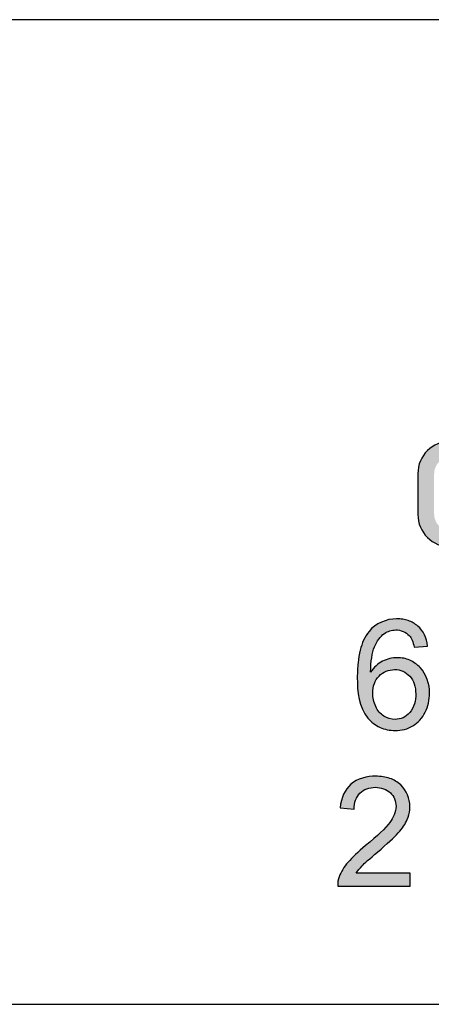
# Model space of a CAD drawing. Header units: inches. Extents: x 3728 to 5725, y -2497 to -825.
# Tile 15 of 256: x 5601.27 to 5605.11, y -2399 to -2389.8. Entities that reach past the tile are written whole.
import ezdxf

# ---------------------------------------------------------------- set-up
doc = ezdxf.new("R2010")
doc.units = ezdxf.units.IN
doc.header["$MEASUREMENT"] = 0
doc.layers.get('0').update_dxf_attribs({"lineweight": 30})
doc.layers.add('PLOT', color=1, linetype='Continuous')

msp = doc.modelspace()

# ---------------------------------------------------------------- hatches: boundary and pattern name
at = {"layer": 'PLOT'}
msp.add_hatch(color=256, dxfattribs=at).paths.add_polyline_path([(5605.4435, -2394.0411), (5605.4435, -2394.1171), (5605.5956, -2394.1171), (5605.5956, -2394.0411, 1), (5604.9872, -2394.0411), (5604.9872, -2394.4213, 1), (5605.5956, -2394.4213), (5605.5956, -2394.3453), (5605.4435, -2394.3453), (5605.4435, -2394.4213, -1), (5605.1393, -2394.4213), (5605.1393, -2394.0411, -1.000003)])
h = msp.add_hatch(color=256, dxfattribs=at)
edge = h.paths.add_edge_path()
edge.add_spline(control_points=[(5605.0968, -2396.0916), (5605.0968, -2396.0068), (5605.0671, -2395.9143), (5605.0085, -2395.8529)], knot_values=[0, 0, 0, 0, 1, 1, 1, 1], degree=3, periodic=0)
edge.add_spline(control_points=[(5605.0085, -2395.8529), (5604.981, -2395.8241), (5604.9315, -2395.7879), (5604.8549, -2395.7637), (5604.815, -2395.7617), (5604.7948, -2395.7606)], knot_values=[0, 0, 0, 0, 0.501005, 0.745578, 1, 1, 1, 1], degree=3, periodic=0)
edge.add_spline(control_points=[(5604.7948, -2395.7606), (5604.7477, -2395.7606), (5604.6995, -2395.7726), (5604.6575, -2395.7939)], knot_values=[0, 0, 0, 0, 1, 1, 1, 1], degree=3, periodic=0)
edge.add_spline(control_points=[(5604.6575, -2395.7939), (5604.6137, -2395.8162), (5604.5768, -2395.8505), (5604.5466, -2395.8965)], knot_values=[0, 0, 0, 0, 1, 1, 1, 1], degree=3, periodic=0)
edge.add_spline(control_points=[(5604.5466, -2395.8965), (5604.5476, -2395.7941), (5604.5595, -2395.7153), (5604.5821, -2395.6601)], knot_values=[0, 0, 0, 0, 1, 1, 1, 1], degree=3, periodic=0)
edge.add_spline(control_points=[(5604.5821, -2395.6601), (5604.6049, -2395.6049), (5604.6361, -2395.5628), (5604.6756, -2395.534)], knot_values=[0, 0, 0, 0, 1, 1, 1, 1], degree=3, periodic=0)
edge.add_spline(control_points=[(5604.6756, -2395.534), (5604.7052, -2395.5121), (5604.7444, -2395.5059), (5604.7808, -2395.5005)], knot_values=[0, 0, 0, 0, 1, 1, 1, 1], degree=3, periodic=0)
edge.add_spline(control_points=[(5604.7808, -2395.5005), (5604.8264, -2395.5005), (5604.8751, -2395.5212), (5604.9064, -2395.5542)], knot_values=[0, 0, 0, 0, 1, 1, 1, 1], degree=3, periodic=0)
edge.add_spline(control_points=[(5604.9064, -2395.5542), (5604.9269, -2395.5764), (5604.9426, -2395.6123), (5604.9538, -2395.6616)], knot_values=[0, 0, 0, 0, 1, 1, 1, 1], degree=3, periodic=0)
edge.add_line((5604.9538, -2395.6616), (5605.0785, -2395.6518))
edge.add_spline(control_points=[(5605.0785, -2395.6518), (5605.0683, -2395.5723), (5605.0376, -2395.51), (5604.9862, -2395.465)], knot_values=[0.000001, 0.000001, 0.000001, 0.000001, 1, 1, 1, 1], degree=3, periodic=0)
edge.add_spline(control_points=[(5604.9862, -2395.465), (5604.9607, -2395.4426), (5604.9143, -2395.4163), (5604.845, -2395.3994), (5604.8078, -2395.398), (5604.7886, -2395.3972)], knot_values=[0, 0, 0, 0, 0.477377, 0.729295, 1, 1, 1, 1], degree=3, periodic=0)
edge.add_spline(control_points=[(5604.7886, -2395.3972), (5604.6944, -2395.3972), (5604.5909, -2395.4414), (5604.5314, -2395.5145)], knot_values=[0, 0, 0, 0, 1, 1, 1, 1], degree=3, periodic=0)
edge.add_spline(control_points=[(5604.5314, -2395.5145), (5604.4907, -2395.5644), (5604.4496, -2395.6649), (5604.4295, -2395.7895), (5604.4228, -2395.8753), (5604.4222, -2395.9214), (5604.4219, -2395.9453)], knot_values=[0, 0, 0, 0, 0.428473, 0.693525, 0.841347, 1, 1, 1, 1], degree=3, periodic=0)
edge.add_spline(control_points=[(5604.4219, -2395.9453), (5604.4219, -2396.0762), (5604.4355, -2396.2263), (5604.5209, -2396.3255)], knot_values=[0, 0, 0, 0, 1, 1, 1, 1], degree=3, periodic=0)
edge.add_spline(control_points=[(5604.5209, -2396.3255), (5604.5518, -2396.3617), (5604.6102, -2396.4074), (5604.7027, -2396.4372), (5604.7517, -2396.4396), (5604.7768, -2396.441)], knot_values=[0, 0, 0, 0, 0.493924, 0.739559, 1, 1, 1, 1], degree=3, periodic=0)
edge.add_spline(control_points=[(5604.7768, -2396.441), (5604.8335, -2396.441), (5604.8927, -2396.4266), (5604.9412, -2396.3972)], knot_values=[0, 0, 0, 0, 1, 1, 1, 1], degree=3, periodic=0)
edge.add_spline(control_points=[(5604.9412, -2396.3972), (5604.9895, -2396.3679), (5605.0276, -2396.3255), (5605.0552, -2396.2706)], knot_values=[0, 0, 0, 0, 1, 1, 1, 1], degree=3, periodic=0)
edge.add_spline(control_points=[(5605.0552, -2396.2706), (5605.0688, -2396.2433), (5605.0911, -2396.1847), (5605.0948, -2396.1227), (5605.0968, -2396.0916)], knot_values=[0, 0, 0, 0, 0.494862, 1, 1, 1, 1], degree=3, periodic=0)
edge = h.paths.add_edge_path(flags=16)
edge.add_spline(control_points=[(5604.9683, -2396.0995), (5604.9683, -2396.1606), (5604.9518, -2396.228), (5604.9112, -2396.2737)], knot_values=[0, 0, 0, 0, 1, 1, 1, 1], degree=3, periodic=0)
edge.add_spline(control_points=[(5604.9112, -2396.2737), (5604.8937, -2396.2934), (5604.8525, -2396.3287), (5604.7996, -2396.3349), (5604.7746, -2396.3379)], knot_values=[0, 0, 0, 0, 0.511071, 1, 1, 1, 1], degree=3, periodic=0)
edge.add_spline(control_points=[(5604.7746, -2396.3379), (5604.7384, -2396.3379), (5604.7013, -2396.3259), (5604.6706, -2396.3067)], knot_values=[0, 0, 0, 0, 1, 1, 1, 1], degree=3, periodic=0)
edge.add_spline(control_points=[(5604.6706, -2396.3067), (5604.6378, -2396.286), (5604.6121, -2396.2561), (5604.5937, -2396.2165)], knot_values=[0, 0, 0, 0, 1, 1, 1, 1], degree=3, periodic=0)
edge.add_spline(control_points=[(5604.5937, -2396.2165), (5604.5754, -2396.177), (5604.5661, -2396.1356), (5604.5661, -2396.0923)], knot_values=[0, 0, 0, 0, 1, 1, 1, 1], degree=3, periodic=0)
edge.add_spline(control_points=[(5604.5661, -2396.0923), (5604.5661, -2396.0264), (5604.5859, -2395.9731), (5604.6254, -2395.9324)], knot_values=[0, 0, 0, 0, 1, 1, 1, 1], degree=3, periodic=0)
edge.add_spline(control_points=[(5604.6254, -2395.9324), (5604.644, -2395.9133), (5604.6887, -2395.8795), (5604.7433, -2395.8743), (5604.7699, -2395.8715)], knot_values=[0, 0, 0, 0, 0.499529, 1, 1, 1, 1], degree=3, periodic=0)
edge.add_spline(control_points=[(5604.9119, -2395.9324), (5604.8921, -2395.9153), (5604.8513, -2395.8796), (5604.7965, -2395.8715), (5604.7699, -2395.8715)], knot_values=[0, 0, 0, 0, 0.495693, 1, 1, 1, 1], degree=3, periodic=0)
edge.add_spline(control_points=[(5604.9119, -2395.9324), (5604.9309, -2395.9529), (5604.9625, -2396.0068), (5604.9657, -2396.0676), (5604.9683, -2396.0995)], knot_values=[0, 0, 0, 0, 0.466394, 1, 1, 1, 1], degree=3, periodic=0)
h = msp.add_hatch(color=256, dxfattribs=at)
edge = h.paths.add_edge_path()
edge.add_spline(control_points=[(5604.9129, -2397.1518), (5604.9129, -2397.0785), (5604.8801, -2397), (5604.827, -2396.9495)], knot_values=[0, 0, 0, 0, 1, 1, 1, 1], degree=3, periodic=0)
edge.add_spline(control_points=[(5604.827, -2396.9495), (5604.7984, -2396.9224), (5604.7442, -2396.8905), (5604.6623, -2396.8705), (5604.6175, -2396.8688), (5604.5942, -2396.8679)], knot_values=[0, 0, 0, 0, 0.468893, 0.722558, 1, 1, 1, 1], degree=3, periodic=0)
edge.add_spline(control_points=[(5604.5942, -2396.8679), (5604.5128, -2396.8679), (5604.4232, -2396.8899), (5604.362, -2396.9435)], knot_values=[0, 0, 0, 0, 1, 1, 1, 1], degree=3, periodic=0)
edge.add_spline(control_points=[(5604.362, -2396.9435), (5604.3044, -2396.994), (5604.271, -2397.0673), (5604.2622, -2397.1637)], knot_values=[0, 0, 0, 0, 1, 1, 1, 1], degree=3, periodic=0)
edge.add_line((5604.2622, -2397.1637), (5604.3912, -2397.1768))
edge.add_spline(control_points=[(5604.3912, -2397.1768), (5604.3917, -2397.1128), (5604.41, -2397.0625), (5604.4464, -2397.0264)], knot_values=[0.000003, 0.000003, 0.000003, 0.000003, 1, 1, 1, 1], degree=3, periodic=0)
edge.add_spline(control_points=[(5604.4464, -2397.0264), (5604.4642, -2397.0085), (5604.5102, -2396.9779), (5604.5639, -2396.9744), (5604.5914, -2396.9719)], knot_values=[0, 0, 0, 0, 0.476975, 1, 1, 1, 1], degree=3, periodic=0)
edge.add_spline(control_points=[(5604.5914, -2396.9719), (5604.6408, -2396.9719), (5604.6948, -2396.9889), (5604.7306, -2397.023)], knot_values=[0, 0, 0, 0, 1, 1, 1, 1], degree=3, periodic=0)
edge.add_spline(control_points=[(5604.7306, -2397.023), (5604.7473, -2397.0392), (5604.7768, -2397.0781), (5604.7814, -2397.1257), (5604.7839, -2397.1489)], knot_values=[0, 0, 0, 0, 0.4989, 1, 1, 1, 1], degree=3, periodic=0)
edge.add_spline(control_points=[(5604.7839, -2397.1489), (5604.7839, -2397.2029), (5604.7573, -2397.2563), (5604.7254, -2397.2998)], knot_values=[0, 0, 0, 0, 1, 1, 1, 1], degree=3, periodic=0)
edge.add_spline(control_points=[(5604.7254, -2397.2998), (5604.6863, -2397.3531), (5604.6111, -2397.4252), (5604.5, -2397.5164)], knot_values=[0, 0, 0, 0, 1, 1, 1, 1], degree=3, periodic=0)
edge.add_spline(control_points=[(5604.5, -2397.5164), (5604.4286, -2397.5749), (5604.3739, -2397.6266), (5604.3358, -2397.6711)], knot_values=[0, 0, 0, 0, 1, 1, 1, 1], degree=3, periodic=0)
edge.add_spline(control_points=[(5604.3358, -2397.6711), (5604.2979, -2397.7158), (5604.2703, -2397.761), (5604.2532, -2397.8072)], knot_values=[0, 0, 0, 0, 1, 1, 1, 1], degree=3, periodic=0)
edge.add_spline(control_points=[(5604.2532, -2397.8072), (5604.2425, -2397.835), (5604.2377, -2397.8641), (5604.2387, -2397.8943)], knot_values=[0, 0, 0, 0, 1, 1, 1, 1], degree=3, periodic=0)
edge.add_line((5604.2387, -2397.8943), (5604.9143, -2397.8943))
edge.add_line((5604.9143, -2397.8943), (5604.9143, -2397.7736))
edge.add_line((5604.9143, -2397.7736), (5604.4129, -2397.7736))
edge.add_spline(control_points=[(5604.4129, -2397.7736), (5604.4269, -2397.7508), (5604.4445, -2397.7282), (5604.466, -2397.7058)], knot_values=[0, 0, 0, 0, 1, 1, 1, 1], degree=3, periodic=0)
edge.add_spline(control_points=[(5604.466, -2397.7058), (5604.4874, -2397.6832), (5604.5357, -2397.6403), (5604.6109, -2397.5771)], knot_values=[0, 0, 0, 0, 1, 1, 1, 1], degree=3, periodic=0)
edge.add_spline(control_points=[(5604.6109, -2397.5771), (5604.7011, -2397.5009), (5604.7656, -2397.4409), (5604.8044, -2397.3971)], knot_values=[0, 0, 0, 0, 1, 1, 1, 1], degree=3, periodic=0)
edge.add_spline(control_points=[(5604.8044, -2397.3971), (5604.8432, -2397.3536), (5604.871, -2397.3119), (5604.8877, -2397.2724)], knot_values=[0, 0, 0, 0, 1, 1, 1, 1], degree=3, periodic=0)
edge.add_spline(control_points=[(5604.8877, -2397.2724), (5604.8999, -2397.2439), (5604.9113, -2397.2032), (5604.9126, -2397.162), (5604.9129, -2397.1518)], knot_values=[0, 0, 0, 0, 0.752704, 0.999998, 0.999998, 0.999998, 0.999998], degree=3, periodic=0)

# ---------------------------------------------------------------- linework, layer by layer
for p, q in [((5611.7487, -2389.7993), (5590.2487, -2389.7993)), ((5590.2487, -2398.9993), (5611.7487, -2398.9993))]:
    msp.add_line(p, q)
for p, q in [((5604.9872, -2394.0411), (5604.9872, -2394.4213)), ((5604.9538, -2395.6616), (5605.0785, -2395.6518)), ((5604.2622, -2397.1637), (5604.3912, -2397.1768)), ((5604.9143, -2397.7736), (5604.4129, -2397.7736)), ((5604.9143, -2397.8943), (5604.9143, -2397.7736)), ((5604.2387, -2397.8943), (5604.9143, -2397.8943))]:
    msp.add_line(p, q, dxfattribs=at)
for centre, start, end in [((5605.2914, -2394.0411), 0, 180), ((5605.2914, -2394.4213), 180, 0)]:
    msp.add_arc(centre, 0.3042, start, end, dxfattribs=at)
for points in [[(5604.7886, -2395.3972), (5604.6944, -2395.3972), (5604.5909, -2395.4414), (5604.5314, -2395.5145)], [(5605.0785, -2395.6518), (5605.0683, -2395.5723), (5605.0376, -2395.51), (5604.9862, -2395.465)], [(5604.5821, -2395.6601), (5604.6049, -2395.6049), (5604.6361, -2395.5628), (5604.6756, -2395.534)], [(5604.6756, -2395.534), (5604.7052, -2395.5121), (5604.7444, -2395.5059), (5604.7808, -2395.5005)], [(5604.7808, -2395.5005), (5604.8264, -2395.5005), (5604.8751, -2395.5212), (5604.9064, -2395.5542)], [(5604.9064, -2395.5542), (5604.9269, -2395.5764), (5604.9426, -2395.6123), (5604.9538, -2395.6616)], [(5604.5466, -2395.8965), (5604.5476, -2395.7941), (5604.5595, -2395.7153), (5604.5821, -2395.6601)], [(5604.7948, -2395.7606), (5604.7477, -2395.7606), (5604.6995, -2395.7726), (5604.6575, -2395.7939)], [(5604.6575, -2395.7939), (5604.6137, -2395.8162), (5604.5768, -2395.8505), (5604.5466, -2395.8965)], [(5605.0968, -2396.0916), (5605.0968, -2396.0068), (5605.0671, -2395.9143), (5605.0085, -2395.8529)], [(5604.4219, -2395.9453), (5604.4219, -2396.0762), (5604.4355, -2396.2263), (5604.5209, -2396.3255)], [(5604.5661, -2396.0923), (5604.5661, -2396.0264), (5604.5859, -2395.9731), (5604.6254, -2395.9324)], [(5604.5937, -2396.2165), (5604.5754, -2396.177), (5604.5661, -2396.1356), (5604.5661, -2396.0923)], [(5604.9683, -2396.0995), (5604.9683, -2396.1606), (5604.9518, -2396.228), (5604.9112, -2396.2737)], [(5604.6706, -2396.3067), (5604.6378, -2396.286), (5604.6121, -2396.2561), (5604.5937, -2396.2165)], [(5604.7746, -2396.3379), (5604.7384, -2396.3379), (5604.7013, -2396.3259), (5604.6706, -2396.3067)], [(5604.9412, -2396.3972), (5604.9895, -2396.3679), (5605.0276, -2396.3255), (5605.0552, -2396.2706)], [(5604.7768, -2396.441), (5604.8335, -2396.441), (5604.8927, -2396.4266), (5604.9412, -2396.3972)], [(5604.5942, -2396.8679), (5604.5128, -2396.8679), (5604.4232, -2396.8899), (5604.362, -2396.9435)], [(5604.362, -2396.9435), (5604.3044, -2396.994), (5604.271, -2397.0673), (5604.2622, -2397.1637)], [(5604.9129, -2397.1518), (5604.9129, -2397.0785), (5604.8801, -2397), (5604.827, -2396.9495)], [(5604.3912, -2397.1768), (5604.3917, -2397.1128), (5604.41, -2397.0625), (5604.4464, -2397.0264)], [(5604.5914, -2396.9719), (5604.6408, -2396.9719), (5604.6948, -2396.9889), (5604.7306, -2397.023)], [(5604.7839, -2397.1489), (5604.7839, -2397.2029), (5604.7573, -2397.2563), (5604.7254, -2397.2998)], [(5604.7254, -2397.2998), (5604.6863, -2397.3531), (5604.6111, -2397.4252), (5604.5, -2397.5164)], [(5604.8044, -2397.3971), (5604.8432, -2397.3536), (5604.871, -2397.3119), (5604.8877, -2397.2724)], [(5604.6109, -2397.5771), (5604.7011, -2397.5009), (5604.7656, -2397.4409), (5604.8044, -2397.3971)], [(5604.5, -2397.5164), (5604.4286, -2397.5749), (5604.3739, -2397.6266), (5604.3358, -2397.6711)], [(5604.466, -2397.7058), (5604.4874, -2397.6832), (5604.5357, -2397.6403), (5604.6109, -2397.5771)], [(5604.3358, -2397.6711), (5604.2979, -2397.7158), (5604.2703, -2397.761), (5604.2532, -2397.8072)], [(5604.4129, -2397.7736), (5604.4269, -2397.7508), (5604.4445, -2397.7282), (5604.466, -2397.7058)], [(5604.2532, -2397.8072), (5604.2425, -2397.835), (5604.2377, -2397.8641), (5604.2387, -2397.8943)]]:
    msp.add_open_spline(points, degree=3, dxfattribs=at)
for points, knots in [([(5604.9862, -2395.465), (5604.9607, -2395.4426), (5604.9143, -2395.4163), (5604.845, -2395.3994), (5604.8078, -2395.398), (5604.7886, -2395.3972)], [0, 0, 0, 0, 0.477377, 0.729295, 1, 1, 1, 1]), ([(5604.5314, -2395.5145), (5604.4907, -2395.5644), (5604.4496, -2395.6649), (5604.4295, -2395.7895), (5604.4228, -2395.8753), (5604.4222, -2395.9214), (5604.4219, -2395.9453)], [0, 0, 0, 0, 0.428473, 0.693525, 0.841347, 1, 1, 1, 1]), ([(5605.0085, -2395.8529), (5604.981, -2395.8241), (5604.9315, -2395.7879), (5604.8549, -2395.7637), (5604.815, -2395.7617), (5604.7948, -2395.7606)], [0, 0, 0, 0, 0.501005, 0.745578, 1, 1, 1, 1]), ([(5604.6254, -2395.9324), (5604.644, -2395.9133), (5604.6887, -2395.8795), (5604.7433, -2395.8743), (5604.7699, -2395.8715)], [0, 0, 0, 0, 0.499529, 1, 1, 1, 1]), ([(5604.7699, -2395.8715), (5604.7965, -2395.8715), (5604.8513, -2395.8796), (5604.8921, -2395.9153), (5604.9119, -2395.9324)], [0, 0, 0, 0, 0.504307, 1, 1, 1, 1]), ([(5604.9119, -2395.9324), (5604.9309, -2395.9529), (5604.9625, -2396.0068), (5604.9657, -2396.0676), (5604.9683, -2396.0995)], [0, 0, 0, 0, 0.466394, 1, 1, 1, 1]), ([(5605.0552, -2396.2706), (5605.0688, -2396.2433), (5605.0911, -2396.1847), (5605.0948, -2396.1227), (5605.0968, -2396.0916)], [0, 0, 0, 0, 0.494862, 1, 1, 1, 1]), ([(5604.9112, -2396.2737), (5604.8937, -2396.2934), (5604.8525, -2396.3287), (5604.7996, -2396.3349), (5604.7746, -2396.3379)], [0, 0, 0, 0, 0.511071, 1, 1, 1, 1]), ([(5604.5209, -2396.3255), (5604.5518, -2396.3617), (5604.6102, -2396.4074), (5604.7027, -2396.4372), (5604.7517, -2396.4396), (5604.7768, -2396.441)], [0, 0, 0, 0, 0.493924, 0.739559, 1, 1, 1, 1]), ([(5604.827, -2396.9495), (5604.7984, -2396.9224), (5604.7442, -2396.8905), (5604.6623, -2396.8705), (5604.6175, -2396.8688), (5604.5942, -2396.8679)], [0, 0, 0, 0, 0.468893, 0.722558, 1, 1, 1, 1]), ([(5604.4464, -2397.0264), (5604.4642, -2397.0085), (5604.5102, -2396.9779), (5604.5639, -2396.9744), (5604.5914, -2396.9719)], [0, 0, 0, 0, 0.476975, 1, 1, 1, 1]), ([(5604.7306, -2397.023), (5604.7473, -2397.0392), (5604.7768, -2397.0781), (5604.7814, -2397.1257), (5604.7839, -2397.1489)], [0, 0, 0, 0, 0.4989, 1, 1, 1, 1]), ([(5604.8877, -2397.2724), (5604.8999, -2397.2439), (5604.9113, -2397.2032), (5604.9126, -2397.162), (5604.9129, -2397.1518)], [0, 0, 0, 0, 0.752704, 1, 1, 1, 1])]:
    msp.add_open_spline(points, degree=3, knots=knots, dxfattribs=at)

doc.saveas('drawing.dxf')
